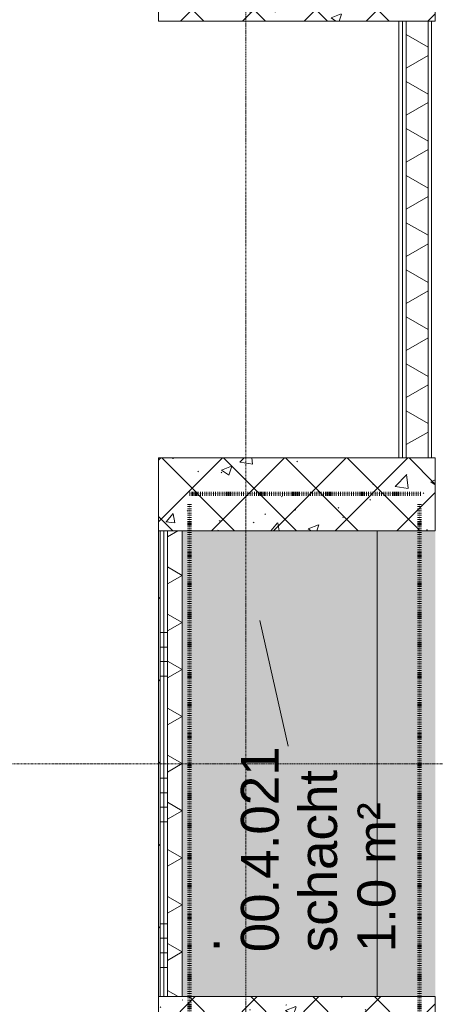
# Model space of a CAD drawing. Header units: millimetres. Extents: x -281 to 145437, y -16481 to 78869.
# Tile 163 of 256: x 23624 to 25050, y 35574 to 38955. Entities that reach past the tile are written whole.
import ezdxf

# ---------------------------------------------------------------- set-up
doc = ezdxf.new("R2010")
doc.units = ezdxf.units.MM
doc.linetypes.add('ARC FS 060 minutes', pattern=[7.199999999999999, 2.4, -1.6, 0, -1.6, 0, -1.6])
doc.linetypes.add('Grid Line', pattern=[12, 6, -2, 2, -2])
for name, color, linetype, lineweight in [('A--A23__Vloeren', 8, 'Continuous', 5), ('A--A2__Ruwbouw', 8, 'Continuous', 5), ('A--L$01A__Algemeen', 7, 'Continuous', 5), ('A--L$07A__Stramien', 1, 'Continuous', 5), ('A--L21__Buitenwanden', 3, 'Continuous', 5), ('A--L22__Binnenwanden', 2, 'Continuous', 5), ('A--L28__Hoofddraagconstructies', 3, 'Continuous', 9), ('A--TR9__AlgVoorz', 1, 'Continuous', 5)]:
    doc.layers.add(name, color=color, linetype=linetype, lineweight=lineweight)
doc.styles.add('Arial_3', font='arial.ttf', dxfattribs={"height": 129.9999999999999})
pattern_1 = [(0, (0, 200), (0, 500), []), (0, (0, 250), (0, 500), []), (0, (0, 300), (0, 500), []), (0, (0, 350), (0, 500), [])]

# ---------------------------------------------------------------- blocks, each defined once
blk = doc.blocks.new('28_SCO_TLB_column concrete precast square - 250x950-V7-L_80_ 11')
at = {"layer": 'A--L28__Hoofddraagconstructies', "lineweight": 13}
h = blk.add_hatch(dxfattribs=at)
h.set_pattern_fill('FP_55', color=51, style=0, pattern_type=2)
h.set_pattern_definition([(135, (35475, -24575), (-106.0660171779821, -106.0660171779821), []), (225, (35475, -24575), (106.0660171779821, -106.0660171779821), []), (140, (35475, -24575), (31.37586718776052, 358.6306040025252), [37.5, -412.5]), (85, (35475, -24575), (-376.0956830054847, -69.37609840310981), [30, -330]), (190.451, (35477.615, -24545.114), (-344.7173363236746, 289.2568028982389), [31.87, -350.571]), (136.184, (35375, -24575), (82.76149663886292, 533.6199696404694), [56.25, -618.75]), (186.636, (35381.897, -24530.532), (-487.0622145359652, 467.3284015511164), [47.805, -525.857]), (81.18400000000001, (35375, -24575), (-487.058049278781, 467.3326360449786), [45, -495]), (111, (35400, -24525), (201.3095187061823, 298.4540715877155), [37.5, -412.5]), (56, (35400, -24525), (-362.5748960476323, 121.657102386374), [30, -330]), (161.451, (35416.776, -24500.129), (-161.26209497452, 420.1119811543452), [31.87, -350.571]), (127.5, (35475, -24575), (-166.4469269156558, 6.079927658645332), [3.353, -322.647, 3.353, -331.647, -331.25]), (127.5, (35475, -24575), (-166.4469269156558, 6.079927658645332), [-661, 3.353, -327.897]), (97.50000000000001, (35475, -24575), (-197.2058559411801, 131.5347687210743), [3.353, -187.647, 3.353, -315.147, -126.25]), (97.50000000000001, (35475, -24575), (-197.2058559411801, 131.5347687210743), [-509.5, 3.353, -122.897]), (57.49999999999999, (35475, -24686.5), (11.27743586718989, 266.9112180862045), [3.353, -121.647, 3.353, -386.6469999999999, -517.4999999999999]), (57.49999999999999, (35475, -24686.5), (11.27743586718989, 266.9112180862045), [-514.9999999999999, 3.353, -514.1469999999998]), (47.5, (35475, -24736.5), (-50.05249116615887, 291.5930846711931), [3.353, -159.147, 3.353, -255.647, -367.5]), (47.5, (35475, -24736.5), (-50.05249116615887, 291.5930846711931), [-421.5, 3.353, -364.147]), (47.5, (35475, -24736.5), (-50.05249116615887, 291.5930846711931), [3.353, -159.147, 3.353, -255.647, -367.5]), (47.5, (35475, -24736.5), (-50.05249116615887, 291.5930846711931), [-421.5, 3.353, -364.147])])
h.paths.add_polyline_path([(124.9999999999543, -474.9999999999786), (124.9999999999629, 475.0000000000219), (-125.0000000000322, 475.0000000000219), (-125.0000000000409, -474.9999999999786)])
at = {"layer": 'A--L28__Hoofddraagconstructies', "color": 231, "lineweight": 18}
for p, q in [((-125.0000000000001, 474.9999999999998), (124.9999999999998, 474.9999999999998)), ((-125.0000000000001, -474.9999999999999), (-125.0000000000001, 474.9999999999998)), ((124.9999999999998, 474.9999999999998), (124.9999999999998, -474.9999999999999)), ((124.9999999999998, -474.9999999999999), (-125.0000000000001, -474.9999999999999))]:
    blk.add_line(p, q, dxfattribs=at)
blk = doc.blocks.new('28_SCO_TLB_column concrete precast square - 250x950-V8-L_80_ 11')
at = {"layer": 'A--L28__Hoofddraagconstructies', "lineweight": 13}
h = blk.add_hatch(dxfattribs=at)
h.set_pattern_fill('FP_56', color=51, style=0, pattern_type=2)
h.set_pattern_definition([(135, (37325, -24575), (-106.0660171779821, -106.0660171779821), []), (225, (37325, -24575), (106.0660171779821, -106.0660171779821), []), (140, (37325, -24575), (31.37586718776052, 358.6306040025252), [37.5, -412.5]), (85, (37325, -24575), (-376.0956830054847, -69.37609840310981), [30, -330]), (190.451, (37327.615, -24545.114), (-344.7173363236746, 289.2568028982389), [31.87, -350.571]), (136.184, (37225, -24575), (82.76149663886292, 533.6199696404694), [56.25, -618.75]), (186.636, (37231.897, -24530.532), (-487.0622145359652, 467.3284015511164), [47.805, -525.857]), (81.18400000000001, (37225, -24575), (-487.058049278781, 467.3326360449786), [45, -495]), (111, (37250, -24525), (201.3095187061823, 298.4540715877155), [37.5, -412.5]), (56, (37250, -24525), (-362.5748960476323, 121.657102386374), [30, -330]), (161.451, (37266.776, -24500.129), (-161.26209497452, 420.1119811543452), [31.87, -350.571]), (127.5, (37325, -24575), (-166.4469269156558, 6.079927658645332), [3.353, -322.647, 3.353, -331.647, -331.25]), (127.5, (37325, -24575), (-166.4469269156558, 6.079927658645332), [-661, 3.353, -327.897]), (97.50000000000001, (37325, -24575), (-197.2058559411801, 131.5347687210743), [3.353, -187.647, 3.353, -315.147, -126.25]), (97.50000000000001, (37325, -24575), (-197.2058559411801, 131.5347687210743), [-509.5, 3.353, -122.897]), (57.49999999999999, (37325, -24686.5), (11.27743586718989, 266.9112180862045), [3.353, -121.647, 3.353, -386.6469999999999, -517.4999999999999]), (57.49999999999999, (37325, -24686.5), (11.27743586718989, 266.9112180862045), [-514.9999999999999, 3.353, -514.1469999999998]), (47.5, (37325, -24736.5), (-50.05249116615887, 291.5930846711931), [3.353, -159.147, 3.353, -255.647, -367.5]), (47.5, (37325, -24736.5), (-50.05249116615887, 291.5930846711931), [-421.5, 3.353, -364.147]), (47.5, (37325, -24736.5), (-50.05249116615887, 291.5930846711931), [3.353, -159.147, 3.353, -255.647, -367.5]), (47.5, (37325, -24736.5), (-50.05249116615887, 291.5930846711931), [-421.5, 3.353, -364.147])])
h.paths.add_polyline_path([(124.9999999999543, -474.9999999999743), (124.9999999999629, 475.0000000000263), (-125.0000000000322, 475.0000000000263), (-125.0000000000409, -474.9999999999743)])
at = {"layer": 'A--L28__Hoofddraagconstructies', "color": 231, "lineweight": 18}
for p, q in [((-125.0000000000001, 474.9999999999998), (124.9999999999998, 474.9999999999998)), ((-125.0000000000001, -474.9999999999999), (-125.0000000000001, 474.9999999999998)), ((124.9999999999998, 474.9999999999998), (124.9999999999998, -474.9999999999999)), ((124.9999999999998, -474.9999999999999), (-125.0000000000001, -474.9999999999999))]:
    blk.add_line(p, q, dxfattribs=at)
blk = doc.blocks.new('28_SCO_TLB_column concrete precast square - 250x950-V9-L_80_ 11')
at = {"layer": 'A--L28__Hoofddraagconstructies', "lineweight": 13}
h = blk.add_hatch(dxfattribs=at)
h.set_pattern_fill('FP_57', color=51, style=0, pattern_type=2)
h.set_pattern_definition([(135, (39075, -24575), (-106.0660171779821, -106.0660171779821), []), (225, (39075, -24575), (106.0660171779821, -106.0660171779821), []), (140, (39075, -24575), (31.37586718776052, 358.6306040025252), [37.5, -412.5]), (85, (39075, -24575), (-376.0956830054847, -69.37609840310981), [30, -330]), (190.451, (39077.615, -24545.114), (-344.7173363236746, 289.2568028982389), [31.87, -350.571]), (136.184, (38975, -24575), (82.76149663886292, 533.6199696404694), [56.25, -618.75]), (186.636, (38981.897, -24530.532), (-487.0622145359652, 467.3284015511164), [47.805, -525.857]), (81.18400000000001, (38975, -24575), (-487.058049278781, 467.3326360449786), [45, -495]), (111, (39000, -24525), (201.3095187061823, 298.4540715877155), [37.5, -412.5]), (56, (39000, -24525), (-362.5748960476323, 121.657102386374), [30, -330]), (161.451, (39016.776, -24500.129), (-161.26209497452, 420.1119811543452), [31.87, -350.571]), (127.5, (39075, -24575), (-166.4469269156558, 6.079927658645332), [3.353, -322.647, 3.353, -331.647, -331.25]), (127.5, (39075, -24575), (-166.4469269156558, 6.079927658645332), [-661, 3.353, -327.897]), (97.50000000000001, (39075, -24575), (-197.2058559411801, 131.5347687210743), [3.353, -187.647, 3.353, -315.147, -126.25]), (97.50000000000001, (39075, -24575), (-197.2058559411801, 131.5347687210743), [-509.5, 3.353, -122.897]), (57.49999999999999, (39075, -24686.5), (11.27743586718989, 266.9112180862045), [3.353, -121.647, 3.353, -386.6469999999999, -517.4999999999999]), (57.49999999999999, (39075, -24686.5), (11.27743586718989, 266.9112180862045), [-514.9999999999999, 3.353, -514.1469999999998]), (47.5, (39075, -24736.5), (-50.05249116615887, 291.5930846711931), [3.353, -159.147, 3.353, -255.647, -367.5]), (47.5, (39075, -24736.5), (-50.05249116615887, 291.5930846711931), [-421.5, 3.353, -364.147]), (47.5, (39075, -24736.5), (-50.05249116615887, 291.5930846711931), [3.353, -159.147, 3.353, -255.647, -367.5]), (47.5, (39075, -24736.5), (-50.05249116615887, 291.5930846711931), [-421.5, 3.353, -364.147])])
h.paths.add_polyline_path([(124.9999999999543, 106.4207188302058), (124.9999999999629, 475.0000000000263), (-125.0000000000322, 475.0000000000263), (-125.0000000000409, -474.9999999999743), (124.9999999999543, -474.9999999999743), (124.9999999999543, -372.6933785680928)])
at = {"layer": 'A--L28__Hoofddraagconstructies', "color": 231, "lineweight": 18}
for p, q in [((-125.0000000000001, 474.9999999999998), (124.9999999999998, 474.9999999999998)), ((-125.0000000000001, -474.9999999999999), (-125.0000000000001, 474.9999999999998)), ((124.9999999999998, 474.9999999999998), (124.9999999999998, -474.9999999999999)), ((124.9999999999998, -474.9999999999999), (-125.0000000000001, -474.9999999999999))]:
    blk.add_line(p, q, dxfattribs=at)
blk = doc.blocks.new('TBR-B-BWK-C-BES-ARC-R25_rvt-1-L_80_ 11')
at = {"layer": 'A--L28__Hoofddraagconstructies', "color": 90, "lineweight": 13, "rotation": 270.0000000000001}
for name, p in [('28_SCO_TLB_column concrete precast square - 250x950-V9-L_80_ 11', (24574.99999999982, 39074.99999999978)), ('28_SCO_TLB_column concrete precast square - 250x950-V8-L_80_ 11', (24574.99999999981, 37324.99999999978)), ('28_SCO_TLB_column concrete precast square - 250x950-V7-L_80_ 11', (24574.99999999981, 35474.99999999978))]:
    blk.add_blockref(name, p, dxfattribs=at)
blk = doc.blocks.new('TBR-B-BWK-C-NIE-ARC-R25_rvt-1-L_80_ 11')
at = {"layer": 'A--A2__Ruwbouw'}
blk.add_hatch(color=9, dxfattribs=at).paths.add_polyline_path([(24849.99999999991, 35599.99999999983), (25049.99999999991, 35599.99999999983), (25049.99999999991, 37199.99999999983), (24849.99999999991, 37199.99999999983), (24849.99999999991, 35733.8371201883)])
at = {"layer": 'A--L22__Binnenwanden', "color": 130, "lineweight": 13}
blk.add_line((24849.99999999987, 37199.99999999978), (24849.99999999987, 35599.99999999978), dxfattribs=at)
blk = doc.blocks.new('65_GM_LIB_fire separation vertical_gen_arc - 060 minutes-2414435-L_80_ 11')
at = {"layer": 'A--L$01A__Algemeen', "linetype": 'ARC FS 060 minutes', "lineweight": 100}
blk.add_line((6.226485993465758e-12, -8.256861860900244e-12), (1780.991796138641, -8.256861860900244e-12), dxfattribs=at)
blk = doc.blocks.new('65_GM_LIB_fire separation vertical_gen_arc - 060 minutes-2414643-L_80_ 11')
at = {"layer": 'A--L$01A__Algemeen', "linetype": 'ARC FS 060 minutes', "lineweight": 100}
blk.add_line((6.226485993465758e-12, -8.256861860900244e-12), (793.4243656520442, -8.256861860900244e-12), dxfattribs=at)
blk = doc.blocks.new('TBR-B-INS-BR-ARC-R25_rvt-1-L_80_ 11')
at = {"layer": 'A--L$01A__Algemeen', "color": 124, "linetype": 'ARC FS 060 minutes', "lineweight": 100}
for name, p, rotation in [('65_GM_LIB_fire separation vertical_gen_arc - 060 minutes-2414643-L_80_ 11', (25000.00000000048, 37326.92458727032), 180), ('65_GM_LIB_fire separation vertical_gen_arc - 060 minutes-2414435-L_80_ 11', (24206.57563434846, 37291.45819170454), 269.9999999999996), ('65_GM_LIB_fire separation vertical_gen_arc - 060 minutes-2414435-L_80_ 11', (24995.81580814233, 37291.45819170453), 269.9999999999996)]:
    blk.add_blockref(name, p, dxfattribs=dict(at, rotation=rotation))

msp = doc.modelspace()

# ---------------------------------------------------------------- hatches: boundary and pattern name
at = {"layer": 'A--A23__Vloeren'}
h = msp.add_hatch(color=10, dxfattribs=at)
h.paths.add_polyline_path([(22243.79950408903, 18810.00000000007), (22243.79950408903, 22124.99999999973), (22239.99999999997, 22124.99999999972), (22240.00000000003, 18810.00000000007)])
h.paths.add_polyline_path([(24849.99999999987, 21200.00000000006), (24849.99999999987, 22800.00000000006), (24180.99999999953, 22800.00000000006), (24180.99999999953, 21200.00000000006), (24202.30662143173, 21200.00000000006)])
h.paths.add_polyline_path([(24180.99999999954, 24800.00000000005), (24849.99999999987, 24800.00000000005), (24849.99999999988, 26400.00000000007), (24180.99999999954, 26400.00000000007), (24180.99999999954, 24950.19553637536)])
h.paths.add_polyline_path([(24849.99999999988, 28400.00000000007), (24849.99999999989, 30000.00000000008), (24135.00000000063, 30000.00000000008), (24135.00000000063, 28400.00000000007), (24681.42071883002, 28400.00000000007)])
h.paths.add_polyline_path([(24849.99999999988, 32000.00000000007), (24849.99999999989, 33600.00000000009), (24180.99999999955, 33600.00000000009), (24180.99999999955, 32000.00000000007), (24202.30662143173, 32000.00000000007)])
h.paths.add_polyline_path([(24202.30662143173, 35600.00000000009), (24849.99999999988, 35600.00000000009), (24849.99999999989, 37200.0000000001), (24180.99999999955, 37200.0000000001), (24180.99999999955, 35600.00000000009)])
h.paths.add_polyline_path([(24180.99999999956, 39200.00000000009), (24849.99999999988, 39200.00000000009), (24849.99999999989, 40800.00000000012), (24180.99999999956, 40800.00000000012), (24180.99999999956, 39539.8282674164)])
h.paths.add_polyline_path([(24180.99999999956, 42800.00000000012), (24849.9999999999, 42800.00000000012), (24849.99999999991, 44400.00000000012), (24180.99999999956, 44400.00000000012), (24180.99999999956, 43345.81941464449)])
h.paths.add_polyline_path([(16903.97016150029, 43537.50000000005), (16906.96958294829, 43537.50000000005), (16905.76441587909, 43541.47290339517), (16900.5000000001, 43594.92341480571), (16900.5000000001, 43537.50000000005)])
h.paths.add_polyline_path([(17493.03041705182, 43537.50000000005), (17499.50000000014, 43537.50000000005), (17499.50000000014, 43594.9234148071), (17494.23558412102, 43541.47290339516)])
h.paths.add_polyline_path([(17499.50000000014, 43605.07658519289), (17500.00000000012, 43662.50000000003), (17860.00000000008, 43662.98534358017), (17860.00000000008, 49537.50000000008), (17499.50000000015, 49537.50000000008), (17499.50000000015, 49594.92341480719), (17494.23558412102, 49541.47290339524), (17477.16385975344, 49485.19497029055), (17449.44088369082, 49433.3289300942), (17412.13203435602, 49387.86796564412), (17366.67106990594, 49350.55911630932), (17314.80502970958, 49322.8361402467), (17258.5270966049, 49305.76441587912), (17200.00000000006, 49300.00000000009), (17141.47290339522, 49305.76441587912), (17085.19497029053, 49322.8361402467), (17033.32893009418, 49350.55911630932), (16987.86796564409, 49387.86796564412), (16950.5591163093, 49433.3289300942), (16922.83614024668, 49485.19497029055), (16905.76441587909, 49541.47290339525), (16900.50000000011, 49594.92341480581), (16900.00000000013, 49537.50000000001), (16512.50000000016, 49537.50000000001), (16512.50000000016, 49662.50000000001), (16900.50000000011, 49662.50000000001), (16900.50000000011, 49605.07658519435), (16905.76441587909, 49658.52709660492), (16922.83614024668, 49714.80502970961), (16950.5591163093, 49766.67106990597), (16987.8679656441, 49812.13203435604), (17033.32893009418, 49849.44088369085), (17085.19497029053, 49877.16385975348), (17141.47290339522, 49894.23558412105), (17200.00000000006, 49900.00000000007), (17258.5270966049, 49894.23558412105), (17314.80502970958, 49877.16385975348), (17366.67106990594, 49849.44088369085), (17412.13203435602, 49812.13203435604), (17449.44088369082, 49766.67106990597), (17477.16385975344, 49714.80502970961), (17494.70925785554, 49653.71780647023), (17499.50000000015, 49605.07658519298), (17500.00000000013, 49662.50000000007), (17860.00000000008, 49662.50000000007), (17860.00000000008, 49790.00000000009), (22240.00000000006, 49790.00000000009), (22240.00000000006, 49556.99999999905), (24103.09765915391, 49556.99999999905), (24104.2351303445, 49556.99999999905), (24100.00000000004, 49600.00000000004), (24105.76441587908, 49658.52709660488), (24122.83614024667, 49714.80502970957), (24150.55911630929, 49766.67106990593), (24187.86796564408, 49812.13203435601), (24233.32893009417, 49849.44088369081), (24285.19497029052, 49877.16385975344), (24341.4729033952, 49894.23558412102), (24400.00000000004, 49900.00000000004), (24462.49999999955, 49893.03041705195), (24462.49999999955, 49894.23558412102), (24462.49999999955, 49901.49999999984), (24337.50000000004, 49901.49999999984), (24337.50000000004, 53165.00000000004), (24462.49999999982, 53165.00000000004), (24462.49999999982, 53175.00000000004), (24362.50000000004, 53176.00000000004), (24362.50000000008, 53225.00000000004), (24420.50000000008, 53224.00000000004), (24421.30000000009, 53208.00000000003), (24462.49999999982, 53208.00000000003), (24462.49999999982, 53210.50000000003), (24422.50000000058, 53211.50000000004), (24422.50000000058, 54189.50000000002), (24462.49999999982, 54189.50000000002), (24462.49999999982, 54192.00000000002), (24420.50000000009, 54192.00000000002), (24420.50000000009, 54175.00000000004), (24362.50000000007, 54176.00000000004), (24362.50000000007, 54225.00000000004), (24462.49999999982, 54225.00000000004), (24462.49999999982, 54235.00000000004), (24337.50000000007, 54235.00000000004), (24337.50000000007, 55298.49999999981), (24462.49999999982, 55298.49999999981), (24462.49999999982, 55306.96958294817), (24458.52709660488, 55305.76441587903), (24400.00000000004, 55300.00000000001), (24341.4729033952, 55305.76441587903), (24285.19497029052, 55322.8361402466), (24233.32893009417, 55350.55911630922), (24187.86796564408, 55387.86796564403), (24150.55911630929, 55433.32893009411), (24122.83614024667, 55485.19497029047), (24105.76441587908, 55541.47290339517), (24100.00000000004, 55599.99999999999), (24105.76441587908, 55658.52709660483), (24123.09570603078, 55715.29064313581), (24150.55911630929, 55766.67106990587), (24187.86796564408, 55812.13203435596), (24233.32893009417, 55849.44088369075), (24285.19497029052, 55877.16385975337), (24341.4729033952, 55894.23558412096), (24400.00000000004, 55899.99999999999), (24462.49999999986, 55894.56613473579), (24462.49999999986, 55901.49999999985), (24337.50000000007, 55901.49999999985), (24337.50000000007, 56540.00000000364), (10999.00000000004, 56540.0000000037), (10999.00000000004, 49662.50000000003), (12327.50000000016, 49662.50000000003), (12327.50000000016, 49537.50000000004), (10999.00000000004, 49537.50000000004), (10999.00000000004, 43662.50000000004), (14437.50000000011, 43662.50000000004), (14437.50000000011, 49537.50000000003), (13847.50000000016, 49537.50000000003), (13847.50000000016, 49662.50000000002), (15152.50000000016, 49662.50000000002), (15152.50000000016, 49537.50000000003), (14562.50000000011, 49537.50000000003), (14562.50000000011, 43662.50000000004), (16900.5000000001, 43662.50000000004), (16900.5000000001, 43605.07658519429), (16907.11681031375, 43662.98534358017), (16922.83614024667, 43714.80502970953), (16950.55911630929, 43766.67106990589), (16987.86796564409, 43812.13203435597), (17033.32893009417, 43849.44088369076), (17085.19497029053, 43877.16385975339), (17141.47290339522, 43894.23558412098), (17200.00000000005, 43899.99999999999), (17258.52709660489, 43894.23558412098), (17314.80502970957, 43877.16385975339), (17366.67106990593, 43849.44088369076), (17412.13203435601, 43812.13203435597), (17449.44088369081, 43766.67106990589), (17477.16385975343, 43714.80502970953), (17494.70925785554, 43653.71780647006), (17496.30657237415, 43637.50000000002)])
h.paths.add_polyline_path([(22227.50000000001, 43985.00000000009), (22240.00000000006, 43985.00000000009), (22240.00000000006, 43995.00000000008), (22227.50000000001, 43995.00000000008)])
h.paths.add_polyline_path([(22227.50000000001, 44028.00000000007), (22240.00000000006, 44028.00000000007), (22240.00000000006, 44030.50000000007), (22227.50000000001, 44030.50000000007)])
h.paths.add_polyline_path([(22227.50000000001, 44969.50000000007), (22240.00000000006, 44969.50000000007), (22240.00000000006, 44972.00000000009), (22227.50000000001, 44972.00000000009)])
h.paths.add_polyline_path([(22240.00000000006, 45005.00000000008), (22240.00000000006, 45015.00000000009), (22227.50000000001, 45015.00000000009), (22227.50000000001, 45005.00000000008)])
h.paths.add_polyline_path([(22227.50000000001, 45842.00000000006), (22240.00000000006, 45842.00000000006), (22240.00000000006, 47540.00000000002), (21990.00000000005, 47540.00000000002), (21990.00000000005, 46090.00000000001), (22227.50000000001, 46090.00000000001), (22227.50000000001, 45883.14684612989)])
h.paths.add_polyline_path([(24387.96968378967, 49300.24131123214), (24387.96968378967, 49301.18488272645), (24365.28064295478, 49303.41955819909)])
h.paths.add_polyline_path([(16452.50000000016, 49537.50000000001), (16453.50000000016, 49595.50000000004), (16469.50000000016, 49596.30000000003), (16470.50000000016, 49637.50000000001), (16502.50000000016, 49637.50000000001), (16501.50000000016, 49537.50000000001), (16453.50000000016, 49537.50000000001)])
h.paths.add_polyline_path([(15212.50000000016, 49537.50000000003), (15162.50000000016, 49537.50000000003), (15163.50000000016, 49637.50000000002), (15195.50000000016, 49637.50000000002), (15195.50000000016, 49595.50000000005), (15212.50000000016, 49595.50000000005), (15212.50000000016, 49550.00000000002)])
h.paths.add_polyline_path([(13788.50000000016, 49537.50000000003), (13787.50000000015, 49537.50000000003), (13788.50000000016, 49595.50000000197), (13804.50000000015, 49596.30000000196), (13805.50000000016, 49637.50000000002), (13837.50000000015, 49637.50000000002), (13836.50000000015, 49537.50000000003)])
h.paths.add_polyline_path([(12386.50000000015, 49537.50000000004), (12337.50000000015, 49537.50000000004), (12338.50000000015, 49637.50000000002), (12370.50000000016, 49637.50000000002), (12370.50000000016, 49595.50000000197), (12387.50000000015, 49595.50000000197), (12387.50000000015, 49537.50000000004)])
h.paths.add_polyline_path([(22287.50000000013, 49570.00000000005), (22248.50000000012, 49570.00000000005), (22249.50000000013, 49573.50000000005), (22248.50000000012, 49573.50000000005), (22249.50000000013, 49630.00000000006), (22288.50000000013, 49630.00000000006), (22288.50000000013, 49622.50000000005), (22298.50000000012, 49622.50000000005), (22298.50000000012, 49573.50000000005), (22312.50000000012, 49572.70000000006), (22313.50000000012, 49570.00000000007), (22298.50000000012, 49570.00000000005)])
h.paths.add_polyline_path([(24043.50000000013, 49570.00000000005), (24044.50000000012, 49573.50000000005), (24063.50000000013, 49573.50000000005), (24063.50000000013, 49578.00000000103), (24043.50000000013, 49578.00000000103), (24043.50000000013, 49572.6578947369)])
h.paths.add_polyline_path([(23723.19252403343, 49570.00000000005), (23593.80998510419, 49570.83695978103), (23594.50000000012, 49573.50000000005), (23608.50000000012, 49573.50000000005), (23608.50000000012, 49622.50000000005), (23618.50000000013, 49623.30000000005), (23619.50000000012, 49630.00000000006), (24088.50000000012, 49630.00000000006), (24087.50000000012, 49626.50000000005), (24088.50000000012, 49626.50000000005), (24087.50000000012, 49570.00000000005), (23891.60329437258, 49570.00000000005)])
h.paths.add_polyline_path([(23658.50000000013, 49570.00000000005), (23657.50000000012, 49578.00000000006), (23638.50000000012, 49578.00000000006), (23638.50000000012, 49573.50000000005), (23657.50000000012, 49572.70000000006)])
h.paths.add_polyline_path([(23418.46116787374, 49570.00000000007), (22318.50000000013, 49570.00000000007), (22318.50000000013, 49577.50000000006), (22308.50000000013, 49578.00000000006), (22308.50000000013, 49626.50000000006), (22294.50000000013, 49627.30000000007), (22293.50000000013, 49630.00000000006), (23613.50000000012, 49630.00000000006), (23612.50000000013, 49626.50000000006), (23598.50000000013, 49626.50000000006), (23598.50000000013, 49577.50000000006), (23588.50000000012, 49576.70000000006), (23587.50000000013, 49570.00000000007), (23528.50000000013, 49570.00000000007)])
h.paths.add_polyline_path([(23657.50000000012, 49584.00000000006), (23658.50000000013, 49584.00000000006), (23657.50000000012, 49589.50000000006), (23638.50000000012, 49589.50000000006), (23638.50000000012, 49584.00000000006)])
h.paths.add_polyline_path([(24063.50000000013, 49584.00000000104), (24063.50000000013, 49589.50000000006), (24043.50000000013, 49589.50000000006), (24044.50000000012, 49584.00000000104)])
h.paths.add_polyline_path([(16467.00000000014, 49597.50000000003), (15198.00000000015, 49597.50000000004), (15199.00000000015, 49637.50000000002), (16467.00000000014, 49637.50000000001), (16467.00000000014, 49611.70000000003)])
h.paths.add_polyline_path([(12735.00000000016, 49597.50000000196), (12373.00000000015, 49597.50000000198), (12374.00000000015, 49637.50000000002), (13802.00000000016, 49637.50000000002), (13801.00000000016, 49597.50000000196), (12736.00000000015, 49597.50000000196)])
h.paths.add_polyline_path([(12814.00000000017, 49611.70000000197), (12813.00000000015, 49612.50000000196), (12813.00000000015, 49611.70000000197)])
h.paths.add_polyline_path([(12814.00000000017, 49622.50000000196), (12813.00000000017, 49623.30000000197), (12813.00000000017, 49622.50000000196)])
h.paths.add_polyline_path([(11053.25667198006, 49727.49999999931), (11053.25667198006, 50827.4999999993), (11719.28680708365, 50827.4999999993), (11719.28680708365, 49727.49999999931)])
h.paths.add_polyline_path([(11719.28680708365, 50935.26539554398), (11053.25667198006, 50935.26539554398), (11053.25667198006, 54145.26539554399), (12803.25667198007, 54145.26539554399), (12803.25667198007, 50935.26539554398), (11745.34008907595, 50935.26539554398)])
h.paths.add_polyline_path([(20934.00000000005, 51395.14702249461), (20934.00000000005, 53795.1470224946), (21234.00000000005, 53795.1470224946), (21234.00000000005, 51395.14702249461)])
h.paths.add_polyline_path([(16987.86796564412, 51400.00000000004), (14794.00000000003, 51400.00000000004), (14794.00000000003, 52500.00000000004), (20434.00000000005, 52500.00000000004), (20434.00000000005, 51400.00000000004), (17000.90163171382, 51400.00000000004)])
h.paths.add_polyline_path([(23925.19488730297, 52210.00000000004), (23925.19488730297, 52650.00000000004), (24265.19488730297, 52650.00000000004), (24265.19488730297, 52210.00000000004), (24202.30662143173, 52210.00000000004)])
h.paths.add_polyline_path([(17888.48461193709, 52687.03539773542), (15203.0000000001, 52687.03539773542), (15203.0000000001, 53087.03539773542), (17888.48461193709, 53087.03539773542)])
h.paths.add_polyline_path([(17974.00000000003, 52695.14702249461), (17974.00000000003, 53795.1470224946), (20834.00000000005, 53795.1470224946), (20834.00000000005, 52695.14702249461), (19734.46283273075, 52695.14702249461)])
h.paths.add_polyline_path([(18722.50000000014, 55196.05886076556), (18722.50000000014, 55736.05886076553), (20522.50000000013, 55736.05886076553), (20522.50000000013, 55196.05886076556), (19411.16564744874, 55196.05886076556)])
h.paths.add_polyline_path([(17200.00000000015, 55300.00000000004), (17141.47290339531, 55305.76441587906), (17085.19497029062, 55322.83614024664), (17033.32893009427, 55350.55911630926), (16987.86796564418, 55387.86796564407), (16950.55911630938, 55433.32893009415), (16922.83614024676, 55485.19497029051), (16905.76441587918, 55541.47290339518), (16900.00000000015, 55600.00000000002), (16905.76441587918, 55658.52709660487), (16923.09570603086, 55715.29064313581), (16950.55911630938, 55766.6710699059), (16987.86796564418, 55812.13203435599), (17033.32893009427, 55849.4408836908), (17085.19497029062, 55877.16385975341), (17141.47290339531, 55894.235584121), (17200.00000000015, 55900.00000000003), (17258.52709660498, 55894.235584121), (17314.80502970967, 55877.16385975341), (17366.67106990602, 55849.4408836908), (17412.1320343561, 55812.13203435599), (17449.44088369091, 55766.6710699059), (17477.16385975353, 55714.80502970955), (17494.70925785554, 55653.71780647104), (17500.00000000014, 55600.00000000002), (17494.23558412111, 55541.4729033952), (17477.16385975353, 55485.19497029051), (17449.44088369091, 55433.32893009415), (17412.1320343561, 55387.86796564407), (17366.67106990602, 55350.55911630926), (17314.80502970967, 55322.83614024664), (17258.52709660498, 55305.76441587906)])
h.paths.add_polyline_path([(11039.0000000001, 55555.14702249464), (11039.0000000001, 56355.14702249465), (12239.00000000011, 56354.95344604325), (12239.00000000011, 55555.14702249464), (11448.12035705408, 55555.14702249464)])
h.paths.add_polyline_path([(12289.0000000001, 55555.14702249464), (12289.0000000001, 56355.14702249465), (13489.00000000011, 56355.14702249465), (13489.00000000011, 55555.14702249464), (12703.56828387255, 55555.14702249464)])
h.paths.add_polyline_path([(13539.00000000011, 55555.14702249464), (13539.00000000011, 56355.14702249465), (14739.00000000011, 56355.14702249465), (14739.00000000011, 55555.14702249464), (13661.79647866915, 55555.14702249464)])
at = {"layer": 'A--A2__Ruwbouw'}
h = msp.add_hatch(dxfattribs=at)
h.set_pattern_fill('FP_167', color=256, angle=59.99999999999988, style=0, pattern_type=2)
h.set_pattern_definition([(149.9999999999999, (25049.99947179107, 38199.99981471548), (-70.00000000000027, -121.2435565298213), []), (209.9999999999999, (25049.99947179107, 38199.99981471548), (69.99999999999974, -121.2435565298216), [])])
h.paths.add_polyline_path([(24950.00000000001, 37449.99999999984), (25025.00000000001, 37449.99999999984), (25025.00000000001, 38949.99999999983), (24950.00000000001, 38949.99999999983), (24950.00000000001, 37636.83269380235)])
h = msp.add_hatch(dxfattribs=at)
h.set_pattern_fill('FP_189', color=256, angle=45, style=0, pattern_type=2)
h.set_pattern_definition([(135, (24105.99990484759, 36400.00023307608), (-141.4213562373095, -141.4213562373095), [])])
h.paths.add_polyline_path([(24105.99999999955, 35600.00000000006), (24105.99999999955, 37200.00000000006), (24099.99999999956, 37200.00000000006), (24099.99999999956, 35600.00000000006)])
h = msp.add_hatch(dxfattribs=at)
h.set_pattern_fill('FP_1', color=256, style=0, pattern_type=2)
h.set_pattern_definition(pattern_1)
h.paths.add_polyline_path([(24118.49999999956, 35599.99999999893), (24118.49999999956, 37199.99999999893), (24105.99999999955, 37199.99999999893), (24105.99999999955, 35599.99999999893)])
h = msp.add_hatch(dxfattribs=at)
h.set_pattern_fill('FP_1', color=256, style=0, pattern_type=2)
h.set_pattern_definition(pattern_1)
h.paths.add_polyline_path([(24118.49999999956, 35599.99999999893), (24130.99999999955, 35599.99999999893), (24130.99999999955, 37199.99999999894), (24118.49999999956, 37199.99999999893), (24118.49999999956, 35733.8371201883)])
h = msp.add_hatch(dxfattribs=at)
h.set_pattern_fill('FP_236', color=256, angle=59.99999999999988, style=0, pattern_type=2)
h.set_pattern_definition([(149.9999999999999, (24180.99990091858, 36400.00040620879), (-70.00000000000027, -121.2435565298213), []), (209.9999999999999, (24180.99990091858, 36400.00040620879), (69.99999999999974, -121.2435565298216), [])])
h.paths.add_polyline_path([(24130.99999999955, 35599.99999999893), (24180.99999999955, 35599.99999999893), (24180.99999999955, 37199.99999999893), (24130.99999999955, 37199.99999999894), (24130.99999999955, 35733.8371201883)])

# ---------------------------------------------------------------- linework, layer by layer
at = {"layer": 'A--L$07A__Stramien', "linetype": 'Grid Line'}
for p, q in [((24400.00000000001, 64428.39329725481), (24400.00000000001, 5044.795371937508)), ((100372.9728799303, 36399.99999999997), (-281.1337213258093, 36399.99999999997))]:
    msp.add_line(p, q, dxfattribs=at)
at = {"layer": 'A--L21__Buitenwanden'}
for p, q in [((24924.99999999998, 38949.99999999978), (24924.99999999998, 37449.99999999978)), ((24937.49999999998, 37449.99999999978), (24937.49999999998, 38949.99999999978)), ((24949.99999999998, 37449.99999999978), (24949.99999999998, 38949.99999999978)), ((25024.99999999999, 37449.99999999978), (25024.99999999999, 38949.99999999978)), ((25037.49999999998, 37449.99999999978), (25037.49999999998, 38949.99999999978)), ((24099.99999999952, 37200.00000000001), (24099.99999999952, 35600.00000000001)), ((24105.99999999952, 37200.00000000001), (24105.99999999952, 35599.99999999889)), ((24118.49999999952, 35599.99999999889), (24118.49999999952, 37199.99999999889)), ((24130.99999999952, 35599.99999999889), (24130.99999999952, 37199.99999999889)), ((24180.99999999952, 35599.99999999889), (24180.99999999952, 37199.99999999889))]:
    msp.add_line(p, q, dxfattribs=at)
at = {"layer": 'A--TR9__AlgVoorz'}
msp.add_line((24447.3206167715, 36891.26954246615), (24545.4182331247, 36460.42224411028), dxfattribs=at)

# ---------------------------------------------------------------- block references
at = {"lineweight": 5}
for name in ['TBR-B-BWK-C-NIE-ARC-R25_rvt-1-L_80_ 11', 'TBR-B-BWK-C-BES-ARC-R25_rvt-1-L_80_ 11', 'TBR-B-INS-BR-ARC-R25_rvt-1-L_80_ 11']:
    msp.add_blockref(name, (0, 0), dxfattribs=at)

# ---------------------------------------------------------------- texts
at = {"layer": 'A--TR9__AlgVoorz', "char_height": 129.9999999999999, "attachment_point": 1, "rotation": 90, "style": 'Arial_3'}
for s, insert, width in [('00.4.021', (24382.73633966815, 35752.42224411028), 849.7887499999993), ('schacht', (24582.73633966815, 35752.42224411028), 761.6031249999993), ('1.0 m²', (24782.73633966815, 35752.42224411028), 617.2993749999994), ('.', (24180.05845991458, 35752.42224411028), 64.13499999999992)]:
    msp.add_mtext(s, dxfattribs=dict(at, insert=insert, width=width))

doc.saveas('drawing.dxf')
